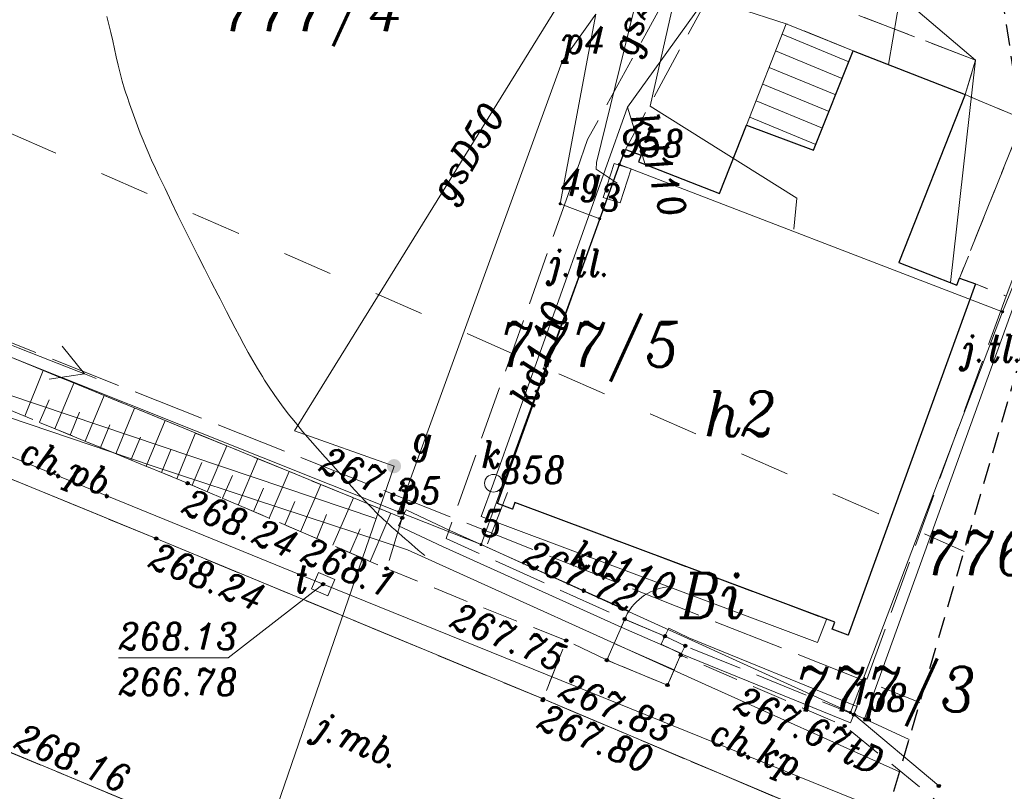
# Model space of a CAD drawing. Header units: metres. Extents: x 7435600 to 7436400, y 5537603 to 5538250.
# Tile 38 of 43: x 7436105 to 7436133, y 5537895 to 5537916. Entities that reach past the tile are written whole.
import ezdxf
from ezdxf.enums import TextEntityAlignment as Align

# ---------------------------------------------------------------- set-up
doc = ezdxf.new("R2010")
doc.units = ezdxf.units.M
doc.header["$MEASUREMENT"] = 0
for name, pattern in [('1.4_1.4', [2.8, 1.4, -1.4]), ('1.5_0.5', [2, 1.5, -0.5]), ('2', [0.9, 0.6, -0.3]), ('219-500', [0]), ('ktok04-500', [0]), ('mz1.0_0.5', [1.5, 1, -0.5]), ('mz1.25_0.5', [1.75, 1.25, -0.5]), ('mz2.0_0.5', [2.5, 2, -0.5])]:
    doc.linetypes.add(name, pattern=pattern)
doc.layers.get('0').update_dxf_attribs({"color": 2, "linetype": 'CONTINUOUS', "lineweight": 5})
doc.layers.add('!ramka', color=2, linetype='CONTINUOUS', lineweight=0)
for name, color, linetype in [('000 Inne (niezydentyfikowane)', 7, 'CONTINUOUS'), ('140-Punkty robocze', 7, 'CONTINUOUS'), ('203-Punkt załamania granicy działki nie stabilizowany', 7, 'CONTINUOUS'), ('203-Punkt załamania granicy działki nie stabilizowany-Atr103', 7, 'CONTINUOUS'), ('203-Punkt załamania granicy działki nie stabilizowany-Atr104', 7, 'CONTINUOUS'), ('210-Oznaczenie użytku', 7, 'CONTINUOUS'), ('211-Nr działki', 7, 'CONTINUOUS'), ('219-Linia granicy', 7, 'CONTINUOUS'), ('312-Budynek (powierzchnia)', 7, 'CONTINUOUS'), ('312-Numer ewidencyjny budynku-Atr124', 7, 'CONTINUOUS'), ('352-schody (powierzchnia)', 7, 'CONTINUOUS'), ('403-Punkt określonej wysokości', 7, 'CONTINUOUS'), ('811-Warstwica ciągła linia', 7, 'CONTINUOUS'), ('chodnik (powierzchnia)', 7, 'CONTINUOUS'), ('chodnik (powierzchnia)-Atr17', 7, 'CONTINUOUS'), ('furtka (linia)', 7, 'CONTINUOUS'), ('furtka (linia) - symbol', 7, 'CONTINUOUS'), ('jezdnia (powierzchnia)', 7, 'CONTINUOUS'), ('jezdnia (powierzchnia)-Atr17', 7, 'CONTINUOUS'), ('krawężnik (linia)', 7, 'CONTINUOUS'), ('Miejsce błędu lub ostrzeżenia po kontroli', 7, 'CONTINUOUS'), ('murek oporowy (linia)', 7, 'CONTINUOUS'), ('ogrodzenie trwałe (linia)', 7, 'CONTINUOUS'), ('przewód elektroenergetyczny niskiego napięcia (linia) - symbol', 7, 'CONTINUOUS'), ('przewód gazowy (linia)', 7, 'CONTINUOUS'), ('przewód gazowy (linia)-Atr1', 7, 'CONTINUOUS'), ('przewód kanalizacyjny (linia)', 7, 'CONTINUOUS'), ('przewód kanalizacyjny (linia)-Atr1', 7, 'CONTINUOUS'), ('przewód telekomunikacyjny (linia)', 7, 'CONTINUOUS'), ('przewód telekomunikacyjny (linia)-Atr1', 7, 'CONTINUOUS'), ('przewód telekomunikacyjny - projektowany lub w budowie (linia) - ob. projektowany', 7, 'CONTINUOUS'), ('przewód wodociągowy (linia)', 7, 'CONTINUOUS'), ('punkt o określonej wysokości (sieć telekomunikacyjna)', 7, 'CONTINUOUS'), ('punkt o określonej wysokości (sieć telekomunikacyjna)-Atr2', 7, 'CONTINUOUS'), ('punkt o określonej wysokości (sieć telekomunikacyjna)-Atr3', 7, 'CONTINUOUS'), ('punkt wysokościowy naturalny', 7, 'CONTINUOUS'), ('punkt wysokościowy naturalny-Atr2', 7, 'CONTINUOUS'), ('punkt wysokościowy sztuczny', 7, 'CONTINUOUS'), ('punkt wysokościowy sztuczny-Atr2', 7, 'CONTINUOUS'), ('schody w ciągu komunikacyjnym', 7, 'CONTINUOUS'), ('skarpa nieumocniona (powierzchnia)', 7, 'CONTINUOUS'), ('studzienka kwadratowa - przewód telekomunikacyjny (punkt)', 7, 'CONTINUOUS'), ('studzienka kwadratowa - przewód telekomunikacyjny (punkt)-Atr17', 7, 'CONTINUOUS'), ('szafa gazowa (punkt)', 7, 'CONTINUOUS'), ('szafa gazowa (punkt)-Atr17', 7, 'CONTINUOUS'), ('trawnik (powierzchnia)', 7, 'CONTINUOUS'), ('właz okrągły - siec kanalizacyjna (punkt)', 7, 'CONTINUOUS'), ('właz okrągły - siec kanalizacyjna (punkt)-Atr17', 7, 'CONTINUOUS'), ('Zakres', 7, 'CONTINUOUS'), ('zasuwa - siec gazowa (punkt)', 7, 'CONTINUOUS'), ('zasuwa - siec gazowa (punkt)-Atr17', 7, 'CONTINUOUS')]:
    doc.layers.add(name, color=color, linetype=linetype)
doc.styles.get("Standard").update_dxf_attribs({"font": 'italic_1250.shx', "width": 0.75})
doc.linetypes.add('450-500k', pattern='A,2.5,0,[7,ksztalty.shx,S=0.714,R=0,X=0,Y=0],2.5', length=5)
doc.linetypes.add('902-500', pattern='A,3.75,0,[1,ksztalty.shx,S=0.5,R=0,X=0,Y=0],3.75', length=7.5)

# ---------------------------------------------------------------- blocks, each defined once
blk = doc.blocks.new('203')
at = {"linetype": 'Continuous', "lineweight": 0}
h = blk.add_hatch(color=0, dxfattribs=at)
edge = h.paths.add_edge_path()
edge.add_arc((0, 0), 0.045, 0, 360)
blk = doc.blocks.new('US25')
at = {"linetype": 'Continuous', "lineweight": 0}
h = blk.add_hatch(color=0, dxfattribs=at)
edge = h.paths.add_edge_path()
edge.add_arc((0, 0), 0.2, 0, 360)
blk = doc.blocks.new('PW01')
at = {"linetype": 'Continuous', "lineweight": 13}
h = blk.add_hatch(color=0, dxfattribs=at)
edge = h.paths.add_edge_path()
edge.add_arc((0, 0), 0.045, 0, 360)
blk = doc.blocks.new('PE04')
at = {"color": 0, "linetype": 'Continuous', "lineweight": 13}
for p, q in [((4.65, 0), (3.784, 0.5)), ((0.65, 0), (0, 0)), ((0.65, 0), (1.65, 0)), ((1.65, 0), (2.65, 0)), ((2.65, 0), (3.65, 0)), ((3.65, 0), (4.65, 0)), ((4.65, 0), (3.784, -0.5)), ((4.65, 0), (5, 0))]:
    blk.add_line(p, q, dxfattribs=at)
blk = doc.blocks.new('US20')
at = {"color": 0, "linetype": 'Continuous', "lineweight": 13}
for p, q in [((-0.5, -0.25), (-0.5, 0.25)), ((-0.5, 0.25), (0.5, 0.25)), ((0.5, -0.25), (0.5, 0.25)), ((-0.5, -0.25), (0.5, -0.25))]:
    blk.add_line(p, q, dxfattribs=at)
blk = doc.blocks.new('US22')
at = {"color": 0, "linetype": 'Continuous', "lineweight": 13}
blk.add_circle((0, 0), 0.25, dxfattribs=at)
blk = doc.blocks.new('OK04')
at = {"color": 0, "linetype": 'Continuous', "lineweight": 0}
blk.add_arc((1.5, 0.001), 1.5, 120, 180, dxfattribs=at)
blk = doc.blocks.new('US15A')
at = {"color": 0, "linetype": 'Continuous', "lineweight": 0}
blk.add_lwpolyline([(-0.25, -0.25), (0.25, -0.25), (0.25, 0.25), (-0.25, 0.25)], close=True, dxfattribs=at)
blk = doc.blocks.new('PW02')
at = {"linetype": 'Continuous', "lineweight": 13}
h = blk.add_hatch(color=0, dxfattribs=at)
edge = h.paths.add_edge_path()
edge.add_arc((0, 0), 0.045, 0, 360)
blk = doc.blocks.new('PIKIETA')
at = {"color": 0}
blk.add_circle((0, 0), 0.045, dxfattribs=at)
blk = doc.blocks.new('801')
at = {"linetype": 'Continuous', "lineweight": 13}
h = blk.add_hatch(color=0, dxfattribs=at)
edge = h.paths.add_edge_path()
edge.add_arc((0, 0), 0.045, 0, 360)

msp = doc.modelspace()

# ---------------------------------------------------------------- linework, layer by layer
at = {"layer": '!ramka', "color": 251, "linetype": 'Continuous', "lineweight": 13}
msp.add_3dface([(7435692.445, 5538052.761), (7436192.445, 5538052.761), (7436192.445, 5537747.761), (7435692.445, 5537747.761)], dxfattribs=at)
at = {"layer": '000 Inne (niezydentyfikowane)', "color": 251, "linetype": 'Continuous', "lineweight": 13, "flags": 128}
for points in [[(7436105.51, 5537905.28), (7436106.03, 5537906.56)], [(7436105.51, 5537905.28), (7436106.03, 5537906.56)], [(7436106.36, 5537904.93), (7436106.89, 5537906.21)], [(7436106.36, 5537904.93), (7436106.89, 5537906.21)], [(7436107.21, 5537904.58), (7436107.74, 5537905.86)], [(7436107.21, 5537904.58), (7436107.74, 5537905.86)], [(7436105.93, 5537905.11), (7436106.2, 5537905.74)], [(7436105.93, 5537905.11), (7436106.2, 5537905.74)], [(7436106.79, 5537904.75), (7436107.05, 5537905.39)], [(7436106.79, 5537904.75), (7436107.05, 5537905.39)], [(7436108.07, 5537904.23), (7436108.59, 5537905.51)], [(7436108.07, 5537904.23), (7436108.59, 5537905.51)], [(7436107.64, 5537904.4), (7436107.9, 5537905.04)], [(7436107.64, 5537904.4), (7436107.9, 5537905.04)], [(7436108.92, 5537903.88), (7436109.45, 5537905.16)], [(7436108.92, 5537903.88), (7436109.45, 5537905.16)], [(7436109.78, 5537903.52), (7436110.3, 5537904.81)], [(7436109.78, 5537903.52), (7436110.3, 5537904.81)], [(7436108.49, 5537904.05), (7436108.76, 5537904.69)], [(7436108.49, 5537904.05), (7436108.76, 5537904.69)], [(7436109.35, 5537903.7), (7436109.61, 5537904.34)], [(7436109.35, 5537903.7), (7436109.61, 5537904.34)], [(7436110.63, 5537903.16), (7436111.18, 5537904.45)], [(7436110.63, 5537903.16), (7436111.18, 5537904.45)], [(7436110.21, 5537903.35), (7436110.48, 5537903.98)], [(7436110.21, 5537903.35), (7436110.48, 5537903.98)], [(7436111.5, 5537902.79), (7436112.05, 5537904.09)], [(7436111.5, 5537902.79), (7436112.05, 5537904.09)], [(7436112.37, 5537902.42), (7436112.93, 5537903.73)], [(7436112.37, 5537902.42), (7436112.93, 5537903.73)], [(7436111.06, 5537902.98), (7436111.34, 5537903.62)], [(7436111.06, 5537902.98), (7436111.34, 5537903.62)], [(7436113.25, 5537902.04), (7436113.82, 5537903.37)], [(7436113.25, 5537902.04), (7436113.82, 5537903.37)], [(7436111.93, 5537902.61), (7436112.21, 5537903.26)], [(7436111.93, 5537902.61), (7436112.21, 5537903.26)], [(7436112.81, 5537902.23), (7436113.09, 5537902.89)], [(7436112.81, 5537902.23), (7436113.09, 5537902.89)], [(7436114.15, 5537901.66), (7436114.73, 5537902.99)], [(7436114.15, 5537901.66), (7436114.73, 5537902.99)], [(7436115.2, 5537901.21), (7436115.78, 5537902.56)], [(7436115.2, 5537901.21), (7436115.78, 5537902.56)], [(7436113.7, 5537901.85), (7436113.98, 5537902.52)], [(7436113.7, 5537901.85), (7436113.98, 5537902.52)], [(7436114.63, 5537901.45), (7436114.92, 5537902.12)], [(7436114.63, 5537901.45), (7436114.92, 5537902.12)]]:
    msp.add_lwpolyline(points, dxfattribs=at)
at = {"layer": '219-Linia granicy', "color": 96, "linetype": '219-500', "lineweight": 13, "flags": 128}
for points in [[(7436120.53, 5537911.24), (7436121.53, 5537916.56)], [(7436120.59, 5537915.23), (7436121.53, 5537916.56)], [(7436116, 5537902.6), (7436120.59, 5537915.23)], [(7436121.64, 5537910.82), (7436122.19, 5537912.34)], [(7436122.19, 5537912.34), (7436132.94, 5537908.21)], [(7436120.53, 5537911.24), (7436121.64, 5537910.82)], [(7436121.64, 5537910.82), (7436118.86, 5537903.18)], [(7436132.94, 5537908.21), (7436133.902, 5537910.575)], [(7436129.07, 5537896.79), (7436133.943, 5537910.3)], [(7436100.85, 5537908.64), (7436116, 5537902.6)], [(7436132.94, 5537908.21), (7436128.67, 5537896.97)], [(7436118.86, 5537903.18), (7436118.31, 5537901.68)], [(7436118.31, 5537901.68), (7436116, 5537902.6)], [(7436118.31, 5537901.68), (7436128.67, 5537896.97)], [(7436128.67, 5537896.97), (7436129.07, 5537896.79)], [(7436130.316, 5537896.217), (7436129.07, 5537896.79)]]:
    msp.add_lwpolyline(points, dxfattribs=at)
at = {"layer": '312-Budynek (powierzchnia)', "color": 251, "linetype": 'Continuous', "lineweight": 25, "flags": 128}
for points in [[(7436127.64, 5537912.74), (7436128.75, 5537915.53)], [(7436128.75, 5537915.53), (7436131.89, 5537914.3)], [(7436131.89, 5537914.3), (7436130.03, 5537909.59)], [(7436125, 5537911.53), (7436125.76, 5537913.44)], [(7436125.76, 5537913.44), (7436127.64, 5537912.74)], [(7436122.19, 5537912.34), (7436122.36, 5537912.76)], [(7436122.36, 5537912.76), (7436122.8, 5537912.6)], [(7436122.8, 5537912.6), (7436122.73, 5537912.42)], [(7436118.77, 5537902.83), (7436122.19, 5537912.34)], [(7436122.73, 5537912.42), (7436125, 5537911.53)], [(7436130.03, 5537909.59), (7436131.66, 5537908.96)], [(7436132.18, 5537908.99), (7436128.61, 5537899.14)], [(7436131.66, 5537908.96), (7436131.73, 5537909.15)], [(7436131.73, 5537909.15), (7436132.18, 5537908.99)], [(7436119.19, 5537902.67), (7436118.77, 5537902.83)], [(7436119.26, 5537902.86), (7436119.19, 5537902.67)], [(7436128.23, 5537899.5), (7436119.26, 5537902.86)], [(7436128.16, 5537899.31), (7436128.23, 5537899.5)], [(7436128.61, 5537899.14), (7436128.16, 5537899.31)]]:
    msp.add_lwpolyline(points, dxfattribs=at)
at = {"layer": '352-schody (powierzchnia)', "color": 251, "linetype": 'Continuous', "lineweight": 13, "flags": 128}
msp.add_lwpolyline([(7436128.75, 5537915.53), (7436127.64, 5537912.74), (7436125.76, 5537913.44), (7436126.87, 5537916.29)], close=True, dxfattribs=at)
msp.add_lwpolyline([(7436128.75, 5537915.53), (7436127.64, 5537912.74), (7436125.76, 5537913.44), (7436126.87, 5537916.29)], close=True, dxfattribs=at)
for points in [[(7436128.627, 5537915.222), (7436126.755, 5537915.995)], [(7436128.443, 5537914.757), (7436126.574, 5537915.529)], [(7436128.258, 5537914.293), (7436126.392, 5537915.063)], [(7436128.073, 5537913.828), (7436126.211, 5537914.597)], [(7436127.888, 5537913.364), (7436126.029, 5537914.131)], [(7436127.703, 5537912.899), (7436125.848, 5537913.665)]]:
    msp.add_lwpolyline(points, dxfattribs=at)
at = {"layer": '811-Warstwica ciągła linia', "color": 32, "linetype": 'Continuous', "lineweight": 13, "flags": 128}
msp.add_lwpolyline([(7436116.73, 5537901.37), (7436116.639, 5537901.449), (7436116.548, 5537901.528), (7436116.457, 5537901.607), (7436116.366, 5537901.686), (7436116.275, 5537901.765), (7436116.184, 5537901.844), (7436116.093, 5537901.923), (7436116.002, 5537902.002), (7436115.911, 5537902.081), (7436115.82, 5537902.16), (7436115.73, 5537902.24), (7436115.561, 5537902.395), (7436115.396, 5537902.553), (7436115.235, 5537902.716), (7436115.076, 5537902.881), (7436114.92, 5537903.048), (7436114.764, 5537903.217), (7436114.61, 5537903.387), (7436114.457, 5537903.558), (7436114.303, 5537903.729), (7436114.23, 5537903.81), (7436114.149, 5537903.9), (7436113.935, 5537904.136), (7436113.723, 5537904.374), (7436113.513, 5537904.613), (7436113.305, 5537904.855), (7436113.102, 5537905.1), (7436112.904, 5537905.348), (7436112.711, 5537905.601), (7436112.525, 5537905.859), (7436112.347, 5537906.123), (7436112.24, 5537906.29), (7436112.176, 5537906.393), (7436112.042, 5537906.616), (7436111.911, 5537906.841), (7436111.782, 5537907.068), (7436111.657, 5537907.295), (7436111.534, 5537907.524), (7436111.412, 5537907.753), (7436111.292, 5537907.983), (7436111.173, 5537908.214), (7436111.054, 5537908.446), (7436110.99, 5537908.57), (7436110.935, 5537908.677), (7436110.745, 5537909.049), (7436110.556, 5537909.421), (7436110.367, 5537909.793), (7436110.18, 5537910.166), (7436109.994, 5537910.539), (7436109.81, 5537910.913), (7436109.627, 5537911.288), (7436109.446, 5537911.664), (7436109.266, 5537912.041), (7436109.14, 5537912.31), (7436109.089, 5537912.42), (7436109, 5537912.619), (7436108.914, 5537912.819), (7436108.83, 5537913.02), (7436108.75, 5537913.223), (7436108.671, 5537913.426), (7436108.595, 5537913.63), (7436108.522, 5537913.835), (7436108.45, 5537914.041), (7436108.38, 5537914.247), (7436108.35, 5537914.34), (7436108.314, 5537914.455), (7436108.248, 5537914.679), (7436108.188, 5537914.904), (7436108.133, 5537915.13), (7436108.08, 5537915.357), (7436108.029, 5537915.584), (7436107.978, 5537915.812), (7436107.925, 5537916.039), (7436107.87, 5537916.266), (7436107.811, 5537916.491)], dxfattribs=at)
at = {"layer": 'chodnik (powierzchnia)', "color": 251, "linetype": 'mz1.0_0.5', "lineweight": 13, "flags": 128}
for points in [[(7436119.64, 5537887.4), (7436120.52, 5537889.46), (7436111.99, 5537892.99), (7436104.8, 5537895.98), (7436092.65, 5537900.86), (7436087.88, 5537902.7), (7436075.77, 5537907.07), (7436070.16, 5537909.02), (7436069.31, 5537906.93), (7436074.89, 5537905.09), (7436087.08, 5537900.6), (7436091.48, 5537898.94), (7436103.94, 5537893.9), (7436111.27, 5537890.86), (7436116.57, 5537888.67)], [(7436109.2, 5537901.85), (7436120.05, 5537897.35), (7436120.7, 5537898.99), (7436117.83, 5537900.12), (7436115.66, 5537901.01), (7436110.08, 5537903.4), (7436099.41, 5537907.79), (7436098.32, 5537908.39), (7436098.73, 5537906.14)], [(7436131.77, 5537893.94), (7436128.51, 5537896.59), (7436123.91, 5537898.58), (7436123.54, 5537897.74), (7436121.84, 5537898.44), (7436120.7, 5537898.99), (7436120.05, 5537897.35), (7436127.56, 5537894.18), (7436128.79, 5537893.6), (7436132.59, 5537891.94)]]:
    msp.add_lwpolyline(points, close=True, dxfattribs=at)
at = {"layer": 'furtka (linia)', "color": 251, "linetype": 'ktok04-500', "lineweight": 13, "flags": 128}
msp.add_lwpolyline([(7436122.34, 5537899.59), (7436123.47, 5537899.11)], dxfattribs=at)
msp.add_lwpolyline([(7436122.34, 5537899.59), (7436123.47, 5537899.11)], dxfattribs=at)
at = {"layer": 'jezdnia (powierzchnia)', "color": 251, "linetype": '1.5_0.5', "lineweight": 13, "flags": 128}
for points in [[(7435787.98, 5537999.13), (7435812.53, 5537991.36), (7435837.49, 5537983.4), (7435851.56, 5537978.92), (7435872.9, 5537972.2), (7435884.62, 5537968.52), (7435893.22, 5537965.82), (7435917.63, 5537958.09), (7435931.26, 5537953.8), (7435946.49, 5537948.88), (7435956.04, 5537945.83), (7435981.79, 5537937.53), (7436000.26, 5537931.81), (7436006.5, 5537929.57), (7436018.45, 5537924.52), (7436030.52, 5537919.43), (7436040.91, 5537915.64), (7436044.65, 5537914.31), (7436047.5, 5537913.32), (7436048.48, 5537913.11), (7436051.09, 5537912.8), (7436055.46, 5537912.3), (7436060.57, 5537911.81), (7436062.36, 5537911.5), (7436063.03, 5537911.36), (7436070.16, 5537909.02), (7436075.77, 5537907.07), (7436087.88, 5537902.7), (7436092.65, 5537900.86), (7436104.8, 5537895.98), (7436111.99, 5537892.99), (7436117.36, 5537890.77), (7436120.52, 5537889.46), (7436121.95, 5537888.81), (7436122.58, 5537888.36), (7436123.09, 5537887.94), (7436123.7, 5537887.23), (7436124.27, 5537886.43), (7436124.63, 5537885.44), (7436124.96, 5537883.49), (7436124.82, 5537882.04), (7436132.59, 5537891.94), (7436128.79, 5537893.6), (7436127.56, 5537894.18), (7436120.05, 5537897.35), (7436109.2, 5537901.85), (7436098.73, 5537906.14), (7436090.27, 5537909.41), (7436082.51, 5537912.25), (7436078.14, 5537913.79), (7436065.14, 5537918.22), (7436053.81, 5537921.98), (7436047.55, 5537924.02), (7436039.35, 5537926.69), (7436033.49, 5537928.6), (7436025.95, 5537930.99), (7436016.54, 5537933.92), (7436002.02, 5537938.44), (7435996.37, 5537940.2), (7435994.48, 5537940.74), (7435983.95, 5537944.1), (7435976.31, 5537946.5), (7435971.56, 5537947.96), (7435963.8, 5537950.41), (7435957.25, 5537952.56), (7435948.59, 5537955.3), (7435932.89, 5537960.3), (7435919.95, 5537964.35), (7435895.13, 5537972.13), (7435875.07, 5537978.57), (7435853.94, 5537985.24), (7435845.26, 5537987.99), (7435839.58, 5537989.79), (7435830.87, 5537992.55), (7435814.74, 5537997.65), (7435806.05, 5538000.41), (7435789.9, 5538005.53), (7435788.87, 5538002.22)], [(7436132.18, 5537915.27), (7436124.16, 5537918.34), (7436123.69, 5537917.38), (7436121.3, 5537913.04), (7436117.33, 5537901.85), (7436122.34, 5537899.59), (7436123.47, 5537899.11), (7436124.04, 5537898.84), (7436128.77, 5537896.91), (7436133.04, 5537908.65), (7436132.18, 5537908.99), (7436128.61, 5537899.14), (7436128.16, 5537899.31), (7436128.23, 5537899.5), (7436119.26, 5537902.86), (7436119.19, 5537902.67), (7436118.77, 5537902.83), (7436122.19, 5537912.34), (7436122.36, 5537912.76), (7436124.66, 5537917), (7436126.87, 5537916.29), (7436128.75, 5537915.53), (7436131.89, 5537914.3)]]:
    msp.add_lwpolyline(points, close=True, dxfattribs=at)
for points in [[(7436127.569, 5537930.618), (7436124.16, 5537918.34), (7436132.18, 5537915.27)], [(7436132.18, 5537915.27), (7436131.89, 5537914.3), (7436133.442, 5537913.653)], [(7436133.467, 5537913.487), (7436131.73, 5537909.15), (7436132.18, 5537908.99), (7436133.04, 5537908.65), (7436133.862, 5537910.837)]]:
    msp.add_lwpolyline(points, dxfattribs=at)
at = {"layer": 'krawężnik (linia)', "color": 251, "linetype": 'Continuous', "lineweight": 13, "flags": 128}
for points in [[(7436132.59, 5537891.94), (7436128.79, 5537893.6), (7436127.56, 5537894.18), (7436120.05, 5537897.35), (7436109.2, 5537901.85), (7436098.73, 5537906.14), (7436090.27, 5537909.41), (7436082.51, 5537912.25), (7436078.14, 5537913.79), (7436065.14, 5537918.22), (7436053.81, 5537921.98), (7436047.55, 5537924.02), (7436039.35, 5537926.69), (7436033.49, 5537928.6), (7436025.95, 5537930.99), (7436016.54, 5537933.92), (7436002.02, 5537938.44), (7435996.37, 5537940.2), (7435994.48, 5537940.74), (7435983.95, 5537944.1), (7435976.31, 5537946.5), (7435971.56, 5537947.96), (7435963.8, 5537950.41)], [(7436002.02, 5537938.44), (7436016.54, 5537933.92), (7436025.95, 5537930.99), (7436033.49, 5537928.6), (7436039.35, 5537926.69), (7436047.55, 5537924.02), (7436053.81, 5537921.98), (7436065.14, 5537918.22), (7436078.14, 5537913.79), (7436082.51, 5537912.25), (7436090.27, 5537909.41), (7436098.73, 5537906.14), (7436109.2, 5537901.85), (7436120.05, 5537897.35), (7436127.56, 5537894.18), (7436128.79, 5537893.6), (7436132.59, 5537891.94)], [(7436124.96, 5537883.49), (7436124.63, 5537885.44), (7436124.27, 5537886.43), (7436123.7, 5537887.23), (7436123.09, 5537887.94), (7436122.58, 5537888.36), (7436121.95, 5537888.81), (7436120.52, 5537889.46), (7436117.36, 5537890.77), (7436111.99, 5537892.99), (7436104.8, 5537895.98), (7436092.65, 5537900.86), (7436087.88, 5537902.7), (7436075.77, 5537907.07), (7436070.16, 5537909.02), (7436063.03, 5537911.36), (7436062.36, 5537911.5), (7436060.57, 5537911.81), (7436055.46, 5537912.3)]]:
    msp.add_lwpolyline(points, dxfattribs=at)
at = {"layer": 'Miejsce błędu lub ostrzeżenia po kontroli', "color": 214, "linetype": '1.4_1.4', "lineweight": 13, "flags": 128}
msp.add_lwpolyline([(7435942.54, 5537965.49), (7435996.65, 5537949.04), (7436064.9, 5537926.91), (7436099.32, 5537915.75), (7436131.86, 5537901.49)], dxfattribs=at)
at = {"layer": 'murek oporowy (linia)', "color": 251, "linetype": 'Continuous', "lineweight": 13}
for p, q in [((7436116.1, 5537902.43), (7436116.207, 5537902.656)), ((7436115.993, 5537902.204), (7436116.1, 5537902.43)), ((7436122.34, 5537899.59), (7436122.443, 5537899.818)), ((7436122.237, 5537899.362), (7436122.34, 5537899.59)), ((7436123.577, 5537899.336), (7436123.47, 5537899.11)), ((7436123.47, 5537899.11), (7436123.363, 5537898.884)), ((7436128.864, 5537897.141), (7436128.77, 5537896.91)), ((7436128.77, 5537896.91), (7436128.676, 5537896.679))]:
    msp.add_line(p, q, dxfattribs=at)
at = {"layer": 'murek oporowy (linia)', "color": 251, "lineweight": 13}
for p, q in [((7436117.435, 5537902.077), (7436116.207, 5537902.656)), ((7436122.443, 5537899.818), (7436117.435, 5537902.077)), ((7436123.363, 5537898.884), (7436123.939, 5537898.611)), ((7436123.939, 5537898.611), (7436128.676, 5537896.679))]:
    msp.add_line(p, q, dxfattribs=at)
at = {"layer": 'murek oporowy (linia)', "color": 251, "linetype": '450-500k', "lineweight": 13}
for p, q in [((7436117.225, 5537901.623), (7436115.993, 5537902.204)), ((7436122.237, 5537899.362), (7436117.225, 5537901.623)), ((7436123.577, 5537899.336), (7436124.141, 5537899.069)), ((7436124.141, 5537899.069), (7436128.864, 5537897.141))]:
    msp.add_line(p, q, dxfattribs=at)
at = {"layer": 'ogrodzenie trwałe (linia)', "color": 251, "linetype": '902-500', "lineweight": 13, "flags": 128}
for points in [[(7436116.1, 5537902.43), (7436100.13, 5537908.98), (7436097.65, 5537909.77)], [(7436119.05, 5537903.14), (7436118.49, 5537901.7)], [(7436131.15, 5537894.91), (7436128.77, 5537896.91)], [(7436131.15, 5537894.91), (7436128.77, 5537896.91)]]:
    msp.add_lwpolyline(points, dxfattribs=at)
at = {"layer": 'przewód gazowy (linia)', "color": 40, "linetype": 'Continuous', "lineweight": 13, "flags": 128}
for points in [[(7436115.36, 5537902.41), (7436086.96, 5537911.98), (7436069.03, 5537918.12), (7436049.03, 5537925.09), (7436028.69, 5537931.7), (7436019.45, 5537934.66), (7436003.71, 5537939.63), (7435979.37, 5537947.59), (7435943.65, 5537961.27)], [(7436127.624, 5537930.535), (7436125.4, 5537925.73), (7436123.65, 5537921.95), (7436113.08, 5537904.87), (7436115.87, 5537903.88), (7436110.82, 5537889.18)], [(7436123.65, 5537921.95), (7436123.65, 5537920.97), (7436121.55, 5537912.4), (7436121.54, 5537912.21), (7436122.13, 5537911.82)]]:
    msp.add_lwpolyline(points, dxfattribs=at)
at = {"layer": 'przewód kanalizacyjny (linia)', "color": 34, "linetype": 'Continuous', "lineweight": 13, "flags": 128}
for points in [[(7436131.385, 5537924.809), (7436130.47, 5537919.42), (7436129.74, 5537915.15)], [(7436122.42, 5537913.95), (7436126.71, 5537919.92)], [(7436126.71, 5537919.92), (7436132.18, 5537915.27), (7436131.48, 5537909.03)], [(7436128, 5537899.58), (7436127.75, 5537898.93), (7436118.31, 5537902.47), (7436118.66, 5537903.4), (7436122.42, 5537913.95)], [(7436122.42, 5537913.95), (7436122.91, 5537912.34)]]:
    msp.add_lwpolyline(points, dxfattribs=at)
at = {"layer": 'przewód telekomunikacyjny (linia)', "color": 30, "linetype": 'Continuous', "lineweight": 13, "flags": 128}
for points in [[(7435943.53, 5537958.19), (7435981.13, 5537946.12), (7435985.96, 5537944.59), (7435999.97, 5537940.23), (7436010.72, 5537936.66), (7436014.01, 5537935.35), (7436017.71, 5537934.36), (7436025.16, 5537932.12), (7436036.65, 5537928.62), (7436050.47, 5537924.04), (7436064.43, 5537919.12), (7436073.85, 5537915.97), (7436089.58, 5537910.49), (7436113.88, 5537900.57), (7436129.588, 5537894.208)], [(7436130.051, 5537895.309), (7436124.6, 5537897.76), (7436116.25, 5537901.53), (7436109.09, 5537903.89), (7436095.83, 5537908.38), (7436076.93, 5537915.79), (7436067.21, 5537919.52), (7436042.88, 5537927.41), (7436013.15, 5537938.11), (7435996, 5537944.11), (7435981.96, 5537949.04)]]:
    msp.add_lwpolyline(points, dxfattribs=at)
at = {"layer": 'przewód telekomunikacyjny - projektowany lub w budowie (linia) - ob. projektowany', "color": 30, "linetype": 'mz2.0_0.5', "lineweight": 13, "flags": 128}
msp.add_lwpolyline([(7436062.81, 5537875.04), (7436068.2, 5537921.45), (7436103.18, 5537908.11), (7436130.618, 5537897.247)], dxfattribs=at)
at = {"layer": 'przewód wodociągowy (linia)', "color": 5, "linetype": 'Continuous', "lineweight": 13, "flags": 128}
msp.add_lwpolyline([(7436125.952, 5537933.08), (7436125.69, 5537931.28), (7436126.49, 5537929.16), (7436123.05, 5537913.98), (7436127.17, 5537911.4), (7436127.08, 5537910.53)], dxfattribs=at)
at = {"layer": 'punkt o określonej wysokości (sieć telekomunikacyjna)-Atr2', "color": 251, "lineweight": 13, "flags": 128}
msp.add_lwpolyline([(7436113.88, 5537900.57), (7436111.22, 5537898.5), (7436108.138, 5537898.5)], dxfattribs=at)
at = {"layer": 'schody w ciągu komunikacyjnym', "color": 251, "linetype": 'Continuous', "lineweight": 13, "flags": 128}
msp.add_lwpolyline([(7436122.34, 5537899.59), (7436121.84, 5537898.44), (7436123.54, 5537897.74), (7436123.91, 5537898.58), (7436124.04, 5537898.84), (7436123.47, 5537899.11)], close=True, dxfattribs=at)
msp.add_lwpolyline([(7436122.34, 5537899.59), (7436121.84, 5537898.44), (7436123.54, 5537897.74), (7436123.91, 5537898.58), (7436124.04, 5537898.84), (7436123.47, 5537899.11)], close=True, dxfattribs=at)
for points in [[(7436122.24, 5537899.361), (7436123.933, 5537898.625)], [(7436122.041, 5537898.902), (7436123.729, 5537898.168)], [(7436121.842, 5537898.444), (7436122.029, 5537898.362)]]:
    msp.add_lwpolyline(points, dxfattribs=at)
at = {"layer": 'skarpa nieumocniona (powierzchnia)', "color": 251, "linetype": 'mz1.25_0.5', "lineweight": 13, "flags": 128}
msp.add_lwpolyline([(7436116.1, 5537902.43), (7436115.66, 5537901.01), (7436110.08, 5537903.4), (7436099.41, 5537907.79), (7436100.13, 5537908.98)], close=True, dxfattribs=at)
msp.add_lwpolyline([(7436116.1, 5537902.43), (7436115.66, 5537901.01), (7436110.08, 5537903.4), (7436099.41, 5537907.79), (7436100.13, 5537908.98)], close=True, dxfattribs=at)
at = {"layer": 'trawnik (powierzchnia)', "color": 251, "linetype": 'mz1.0_0.5', "lineweight": 13, "flags": 128}
msp.add_lwpolyline([(7436133.44, 5537913.65), (7436133.47, 5537913.49), (7436131.73, 5537909.15), (7436131.66, 5537908.96), (7436130.03, 5537909.59), (7436131.89, 5537914.3)], close=True, dxfattribs=at)
at = {"layer": 'Zakres', "color": 5, "linetype": '2', "lineweight": 30, "flags": 128}
msp.add_lwpolyline([(7435791.95, 5538004.83), (7435788.55, 5537993.08), (7435787.96, 5537986.53), (7435787.35, 5537979.77), (7435791.23, 5537966.98), (7435799.62, 5537956.58), (7435811.29, 5537950.08), (7435839.35, 5537940.91), (7435847.93, 5537935.74), (7435857.59, 5537931.73), (7435868.01, 5537930.77), (7435873.84, 5537931.1), (7435927.63, 5537913.78), (7435934.32, 5537910.49), (7435948.84, 5537901.62), (7435957.74, 5537897.76), (7436015.82, 5537881.67), (7436056.09, 5537869.29), (7436058.12, 5537868.73), (7436082.82, 5537862.73), (7436097.96, 5537862.42), (7436111.81, 5537868.54), (7436121.78, 5537879.94), (7436129.89, 5537894.76), (7436134.11, 5537909.18), (7436131.89, 5537924.04), (7436123.64, 5537936.6), (7436110.88, 5537944.55), (7436055.14, 5537964.31), (7436052.48, 5537965.13), (7436027.84, 5537971.72), (7435999.56, 5537979.44), (7435995.34, 5537981.24), (7435974.61, 5537991.35), (7435974.21, 5537991.54), (7435952.34, 5538001.86), (7435940.13, 5538005.1), (7435927.06, 5538006.13), (7435886.07, 5538018.53), (7435885.05, 5538018.82), (7435855.64, 5538026.76), (7435837.67, 5538033.11), (7435824.44, 5538035.07), (7435811.44, 5538031.93), (7435800.57, 5538024.15), (7435795.41, 5538016.01), (7435793.41, 5538012.85)], close=True, dxfattribs=at)

# ---------------------------------------------------------------- block references
at = {"layer": '140-Punkty robocze', "color": 1, "linetype": 'Continuous', "lineweight": 13}
for p in [(7436110.08, 5537903.4), (7436116.1, 5537902.43), (7436109.2, 5537901.85), (7436115.66, 5537901.01), (7436113.88, 5537900.57), (7436122.34, 5537899.59), (7436120.7, 5537898.99), (7436123.47, 5537899.11), (7436124.04, 5537898.84), (7436121.84, 5537898.44), (7436123.91, 5537898.58), (7436123.54, 5537897.74), (7436120.04, 5537897.31), (7436120.05, 5537897.35), (7436128.77, 5537896.91), (7436128.51, 5537896.59), (7436131.15, 5537894.91)]:
    msp.add_blockref('PIKIETA', p, dxfattribs=at)
at = {"layer": '203-Punkt załamania granicy działki nie stabilizowany', "color": 3, "linetype": 'Continuous', "lineweight": 13}
for p in [(7436120.59, 5537915.23), (7436122.19, 5537912.34), (7436120.53, 5537911.24), (7436121.64, 5537910.82), (7436132.94, 5537908.21), (7436118.86, 5537903.18), (7436116, 5537902.6), (7436118.31, 5537901.68), (7436128.67, 5537896.97), (7436129.07, 5537896.79)]:
    msp.add_blockref('203', p, dxfattribs=at)
at = {"layer": '403-Punkt określonej wysokości', "color": 251, "linetype": 'Continuous', "lineweight": 13}
for p in [(7436110.08, 5537903.4), (7436116.1, 5537902.43), (7436109.2, 5537901.85), (7436115.66, 5537901.01), (7436113.88, 5537900.57), (7436122.34, 5537899.59), (7436120.7, 5537898.99), (7436123.47, 5537899.11), (7436124.04, 5537898.84), (7436121.84, 5537898.44), (7436123.91, 5537898.58), (7436123.54, 5537897.74), (7436120.04, 5537897.31), (7436120.05, 5537897.35), (7436128.77, 5537896.91), (7436128.51, 5537896.59), (7436131.15, 5537894.91)]:
    msp.add_blockref('801', p, dxfattribs=at)
at = {"layer": 'furtka (linia) - symbol', "color": 251, "linetype": 'Continuous', "lineweight": 13, "rotation": 336.985}
msp.add_blockref('OK04', (7436122.34, 5537899.59), dxfattribs=at)
msp.add_blockref('OK04', (7436122.34, 5537899.59), dxfattribs=at)
at = {"layer": 'przewód elektroenergetyczny niskiego napięcia (linia) - symbol', "color": 1, "linetype": 'Continuous', "lineweight": 13, "rotation": 338.489}
msp.add_blockref('PE04', (7436102.86, 5537908.17), dxfattribs=at)
at = {"layer": 'punkt o określonej wysokości (sieć telekomunikacyjna)', "color": 30, "linetype": 'Continuous', "lineweight": 13, "rotation": 344.38}
msp.add_blockref('PW01', (7436113.88, 5537900.57), dxfattribs=at)
at = {"layer": 'punkt wysokościowy naturalny', "color": 251, "linetype": 'Continuous', "lineweight": 13}
for p in [(7436116.1, 5537902.43), (7436115.66, 5537901.01)]:
    msp.add_blockref('PW01', p, dxfattribs=at)
at = {"layer": 'punkt wysokościowy sztuczny', "color": 251, "linetype": 'Continuous', "lineweight": 13}
for p in [(7436110.08, 5537903.4), (7436109.2, 5537901.85), (7436122.34, 5537899.59), (7436120.7, 5537898.99), (7436120.04, 5537897.31), (7436120.05, 5537897.35), (7436128.51, 5537896.59)]:
    msp.add_blockref('PW02', p, dxfattribs=at)
at = {"layer": 'studzienka kwadratowa - przewód telekomunikacyjny (punkt)', "color": 30, "linetype": 'Continuous', "lineweight": 13, "rotation": 246.714}
msp.add_blockref('US15A', (7436113.88, 5537900.57), dxfattribs=at)
at = {"layer": 'szafa gazowa (punkt)', "color": 251, "linetype": 'Continuous', "lineweight": 13, "rotation": 72.44}
msp.add_blockref('US20', (7436122.13, 5537911.82), dxfattribs=at)
at = {"layer": 'właz okrągły - siec kanalizacyjna (punkt)', "color": 251, "linetype": 'Continuous', "lineweight": 13}
msp.add_blockref('US22', (7436118.66, 5537903.4), dxfattribs=at)
at = {"layer": 'zasuwa - siec gazowa (punkt)', "color": 251, "linetype": 'Continuous', "lineweight": 13}
msp.add_blockref('US25', (7436115.87, 5537903.88), dxfattribs=at)

# ---------------------------------------------------------------- texts
at = {"layer": '203-Punkt załamania granicy działki nie stabilizowany-Atr103', "color": 251, "lineweight": 13, "width": 0.9}
for s, p in [('p4', (7436120.59, 5537915.23)), ('p4', (7436120.59, 5537915.23)), ('4', (7436120.53, 5537911.24)), ('4', (7436120.53, 5537911.24)), ('3', (7436121.64, 5537910.82)), ('3', (7436121.64, 5537910.82)), ('p5', (7436116, 5537902.6)), ('p5', (7436116, 5537902.6)), ('5', (7436118.31, 5537901.68)), ('5', (7436118.31, 5537901.68)), ('1', (7436128.67, 5537896.97)), ('1', (7436128.67, 5537896.97)), ('p8', (7436129.07, 5537896.79)), ('p8', (7436129.07, 5537896.79))]:
    msp.add_text(s, height=0.75, dxfattribs=at).set_placement(p, align=Align.BOTTOM_LEFT)
at = {"layer": '203-Punkt załamania granicy działki nie stabilizowany-Atr104', "color": 251, "lineweight": 13, "width": 0.9}
for s, p in [('958', (7436122.19, 5537912.34)), ('858', (7436118.86, 5537903.18))]:
    msp.add_text(s, height=0.75, dxfattribs=at).set_placement(p, align=Align.BOTTOM_LEFT)
at = {"layer": '210-Oznaczenie użytku', "color": 96, "linetype": 'Continuous', "lineweight": 13, "width": 0.9}
msp.add_text('Bi', height=1.25, dxfattribs=at).set_placement((7436123.89, 5537899.63))
at = {"layer": '211-Nr działki', "color": 96, "linetype": 'Continuous', "lineweight": 13, "width": 0.9}
for s, p in [('777/4', (7436111.03, 5537917.33)), ('777/5', (7436118.81, 5537907.92)), ('776/7', (7436130.73, 5537902.07)), ('777/3', (7436127.1, 5537898.25))]:
    msp.add_text(s, height=1.25, dxfattribs=at).set_placement(p, align=Align.TOP_LEFT)
at = {"layer": '312-Numer ewidencyjny budynku-Atr124', "color": 251, "lineweight": 13, "width": 0.9}
msp.add_text('h2', height=1.25, dxfattribs=at).set_placement((7436125.6, 5537905.35), align=Align.MIDDLE_CENTER)
at = {"layer": 'chodnik (powierzchnia)-Atr17', "color": 251, "lineweight": 13, "width": 0.9}
for s, rotation, p in [('ch.pb.', -22.281, (7436105.31, 5537904.03)), ('ch.kp.', -22.663, (7436124.67, 5537896.15))]:
    msp.add_text(s, height=0.75, rotation=rotation, dxfattribs=at).set_placement(p)
at = {"layer": 'jezdnia (powierzchnia)-Atr17', "color": 251, "lineweight": 13, "width": 0.9}
for p in [(7436120.22, 5537909.21), (7436131.81, 5537906.81)]:
    msp.add_text('j.tl.', height=0.75, dxfattribs=at).set_placement(p)
msp.add_text('j.mb.', height=0.75, rotation=337.474, dxfattribs=at).set_placement((7436113.6, 5537896.32))
at = {"layer": 'przewód gazowy (linia)-Atr1', "color": 251, "lineweight": 13, "width": 0.9}
for s, rotation, p in [('gs25', 76.231, (7436122.29, 5537915.43)), ('gsD50', 58.249, (7436117.15, 5537911.44))]:
    msp.add_text(s, height=0.75, rotation=rotation, dxfattribs=at).set_placement(p, align=Align.MIDDLE_LEFT)
at = {"layer": 'przewód kanalizacyjny (linia)-Atr1', "color": 34, "lineweight": 13, "width": 0.9}
msp.add_text('kd110', height=0.75, rotation=286.927, dxfattribs=at).set_placement((7436122.51, 5537913.66))
for rotation, p in [(70.384, (7436119.45, 5537905.62)), (339.444, (7436120.91, 5537901.49))]:
    msp.add_text('kd110', height=0.75, rotation=rotation, dxfattribs=at).set_placement(p, align=Align.MIDDLE_LEFT)
at = {"layer": 'przewód telekomunikacyjny (linia)-Atr1', "color": 30, "lineweight": 13, "width": 0.9}
msp.add_text('tD', height=0.75, rotation=-24.211, dxfattribs=at).set_placement((7436128.55, 5537895.98), align=Align.MIDDLE_LEFT)
at = {"layer": 'punkt o określonej wysokości (sieć telekomunikacyjna)-Atr2', "color": 30, "lineweight": 13, "width": 0.9}
msp.add_text('268.13', height=0.75, dxfattribs=at).set_placement((7436108.138, 5537898.508), align=Align.BOTTOM_LEFT)
at = {"layer": 'punkt o określonej wysokości (sieć telekomunikacyjna)-Atr3', "color": 30, "lineweight": 13, "width": 0.9}
msp.add_text('266.78', height=0.75, dxfattribs=at).set_placement((7436108.138, 5537897.232), align=Align.BOTTOM_LEFT)
at = {"layer": 'punkt wysokościowy naturalny-Atr2', "color": 251, "lineweight": 13, "width": 0.9}
for s, rotation, p in [('267.3', 337.699, (7436113.72, 5537903.76)), ('268.1', 336.814, (7436113.21, 5537901.22))]:
    msp.add_text(s, height=0.75, rotation=rotation, dxfattribs=at).set_placement(p)
at = {"layer": 'punkt wysokościowy sztuczny-Atr2', "color": 251, "lineweight": 9, "width": 0.9}
for s, rotation, p in [('268.24', 336.814, (7436109.87, 5537902.59)), ('268.24', -22.526, (7436108.94, 5537901.07)), ('267.72', 335.528, (7436119.44, 5537901.15)), ('267.75', -22.526, (7436117.39, 5537899.38)), ('267.83', -22.885, (7436120.44, 5537897.41)), ('267.67', 336.606, (7436125.36, 5537897.04)), ('267.80', -22.885, (7436119.84, 5537896.55)), ('268.16', -22.58, (7436105.17, 5537895.99))]:
    msp.add_text(s, height=0.75, rotation=rotation, dxfattribs=at).set_placement(p)
at = {"layer": 'studzienka kwadratowa - przewód telekomunikacyjny (punkt)-Atr17', "color": 30, "lineweight": 13, "width": 0.9}
msp.add_text('t', height=0.75, dxfattribs=at).set_placement((7436113.07, 5537900.34))
at = {"layer": 'szafa gazowa (punkt)-Atr17', "color": 251, "lineweight": 13, "width": 0.9}
msp.add_text('g', height=0.75, dxfattribs=at).set_placement((7436121.12, 5537911.55))
at = {"layer": 'właz okrągły - siec kanalizacyjna (punkt)-Atr17', "color": 251, "lineweight": 13, "width": 0.9}
msp.add_text('k', height=0.75, dxfattribs=at).set_placement((7436118.32, 5537903.83))
at = {"layer": 'zasuwa - siec gazowa (punkt)-Atr17', "color": 251, "lineweight": 13, "width": 0.9}
msp.add_text('g', height=0.75, dxfattribs=at).set_placement((7436116.38, 5537904.26))

doc.saveas('drawing.dxf')
